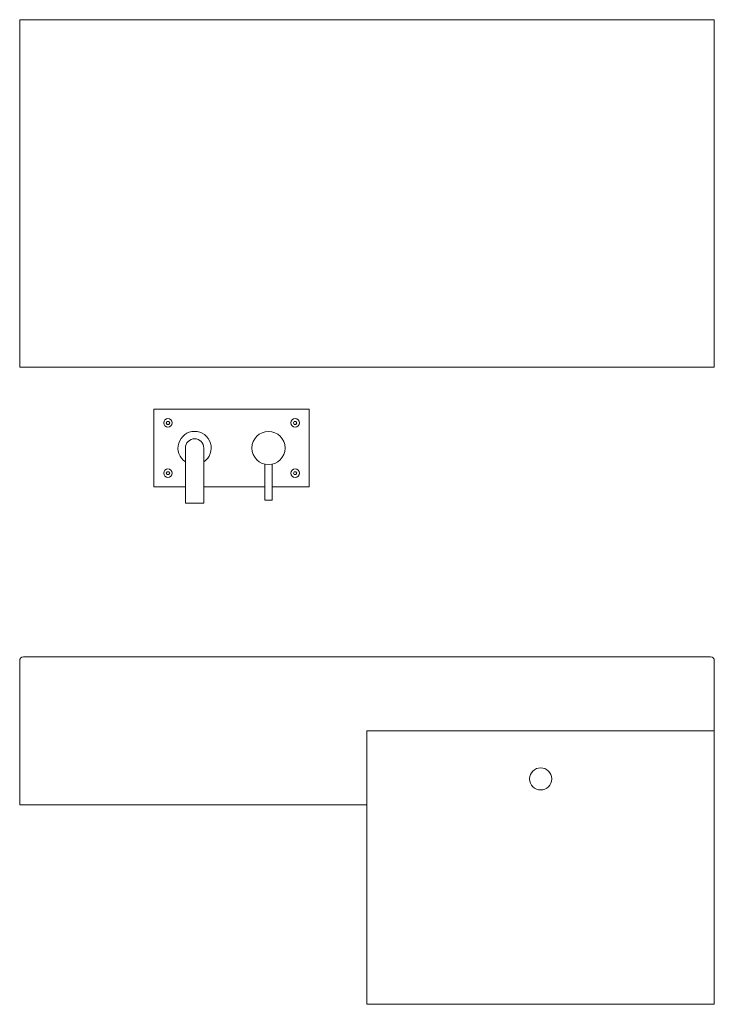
# Model space of a CAD drawing. Header units: millimetres. Extents: x 2581.79 to 2582.73, y 844.11 to 845.44.
import ezdxf

# ---------------------------------------------------------------- set-up
doc = ezdxf.new("R2010")
doc.units = ezdxf.units.MM
doc.layers.add('SANINDUSA', color=3, linetype='Continuous')

msp = doc.modelspace()

# ---------------------------------------------------------------- linework, layer by layer
at = {"layer": 'SANINDUSA', "linetype": 'Continuous', "lineweight": 15}
for p, q in [((2582.7336, 845.4403), (2581.7936, 845.4403)), ((2581.7936, 845.4403), (2581.7936, 844.9703)), ((2582.7336, 844.9703), (2582.7336, 845.4403)), ((2581.7936, 844.9703), (2582.7336, 844.9703)), ((2581.9753, 844.8084), (2581.9753, 844.9134)), ((2581.9753, 844.9134), (2582.1853, 844.9134)), ((2582.1853, 844.9134), (2582.1853, 844.8084)), ((2581.992, 844.8949), (2581.9931, 844.8969)), ((2581.9931, 844.8969), (2581.9954, 844.8969)), ((2581.9954, 844.8969), (2581.9966, 844.8949)), ((2582.164, 844.8949), (2582.1651, 844.8969)), ((2582.1651, 844.8969), (2582.1674, 844.8969)), ((2582.1674, 844.8969), (2582.1686, 844.8949)), ((2581.9931, 844.8929), (2581.992, 844.8949)), ((2581.9954, 844.8929), (2581.9931, 844.8929)), ((2581.9966, 844.8949), (2581.9954, 844.8929)), ((2582.1651, 844.8929), (2582.164, 844.8949)), ((2582.1674, 844.8929), (2582.1651, 844.8929)), ((2582.1686, 844.8949), (2582.1674, 844.8929)), ((2582.0428, 844.8034), (2582.0428, 844.8609)), ((2582.1253, 844.8389), (2582.1253, 844.7904)), ((2582.1353, 844.7904), (2582.1353, 844.8389)), ((2581.992, 844.8269), (2581.9931, 844.8289)), ((2581.9931, 844.8249), (2581.992, 844.8269)), ((2581.9931, 844.8289), (2581.9954, 844.8289)), ((2581.9954, 844.8249), (2581.9931, 844.8249)), ((2581.9954, 844.8289), (2581.9966, 844.8269)), ((2581.9966, 844.8269), (2581.9954, 844.8249)), ((2582.164, 844.8269), (2582.1651, 844.8289)), ((2582.1651, 844.8249), (2582.164, 844.8269)), ((2582.1651, 844.8289), (2582.1674, 844.8289)), ((2582.1674, 844.8249), (2582.1651, 844.8249)), ((2582.1674, 844.8289), (2582.1686, 844.8269)), ((2582.1686, 844.8269), (2582.1674, 844.8249)), ((2582.0178, 844.8084), (2581.9753, 844.8084)), ((2582.0178, 844.8034), (2582.0178, 844.7865)), ((2582.1253, 844.8084), (2582.0428, 844.8084)), ((2582.0428, 844.7865), (2582.0428, 844.8034)), ((2582.1853, 844.8084), (2582.1353, 844.8084)), ((2582.1253, 844.7904), (2582.1353, 844.7904)), ((2582.0428, 844.7865), (2582.0178, 844.7865)), ((2581.7986, 844.5783), (2582.7286, 844.5783)), ((2581.7936, 844.3783), (2581.7936, 844.5733)), ((2582.7336, 844.5733), (2582.7336, 844.4783)), ((2582.2636, 844.4783), (2582.2636, 844.1083)), ((2582.7336, 844.4783), (2582.2636, 844.4783)), ((2582.7336, 844.1083), (2582.7336, 844.4783)), ((2581.7986, 844.3783), (2581.7936, 844.3783)), ((2582.2636, 844.3783), (2581.7986, 844.3783)), ((2582.2636, 844.1083), (2582.7336, 844.1083))]:
    msp.add_line(p, q, dxfattribs=at)
at = {"layer": 'SANINDUSA', "linetype": 'Continuous', "lineweight": 15, "flags": 128}
msp.add_lwpolyline([(2582.0178, 844.8609), (2582.0178, 844.8607), (2582.0178, 844.8602), (2582.0178, 844.8593), (2582.0178, 844.858), (2582.0178, 844.8565), (2582.0178, 844.8546), (2582.0178, 844.8524), (2582.0178, 844.8499), (2582.0178, 844.8471), (2582.0178, 844.844), (2582.0178, 844.8407), (2582.0178, 844.8372), (2582.0178, 844.8334), (2582.0178, 844.8295), (2582.0178, 844.8254), (2582.0178, 844.8211), (2582.0178, 844.8168), (2582.0178, 844.8124), (2582.0178, 844.8079), (2582.0178, 844.8034)], dxfattribs=at)
at = {"layer": 'SANINDUSA', "linetype": 'Continuous', "lineweight": 15}
for centre, radius in [((2581.9943, 844.8949), 0.00575), ((2582.1663, 844.8949), 0.00575), ((2582.1303, 844.8609), 0.0225), ((2581.9943, 844.8269), 0.00575), ((2582.1663, 844.8269), 0.00575), ((2582.4986, 844.4133), 0.015)]:
    msp.add_circle(centre, radius, dxfattribs=at)
for centre, radius, start, end in [((2582.0303, 844.8609), 0.0225, 90, 236.251), ((2582.0303, 844.8609), 0.0225, 303.749, 90), ((2582.0303, 844.8609), 0.0125, 0, 180), ((2581.7986, 844.5733), 0.005, 90, 180), ((2582.7286, 844.5733), 0.005, 0, 90)]:
    msp.add_arc(centre, radius, start, end, dxfattribs=at)

doc.saveas('drawing.dxf')
